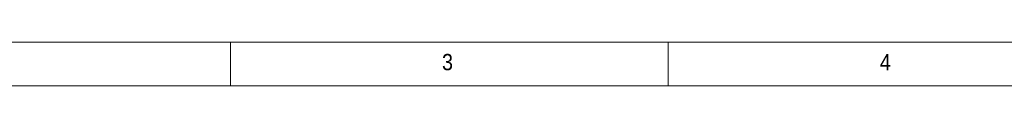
# Model space of a CAD drawing. Header units: millimetres. Extents: x 5 to 597, y 5 to 415.
# Tile 18 of 132: x 73 to 185, y 410 to 415. Entities that reach past the tile are written whole.
import ezdxf

# ---------------------------------------------------------------- set-up
doc = ezdxf.new("R2010")
doc.units = ezdxf.units.MM
doc.styles.add('SLDTEXTSTYLE1', font='GOTHIC.TTF', dxfattribs={"width": 0.913})

msp = doc.modelspace()

# ---------------------------------------------------------------- linework, layer by layer
at = {"color": 7, "linetype": 'Continuous', "lineweight": 18}
for p, q in [((589, 415), (5, 415)), ((97, 415), (97, 410)), ((147, 410), (147, 415)), ((584.0035, 410), (10, 410))]:
    msp.add_line(p, q, dxfattribs=at)

# ---------------------------------------------------------------- texts
at = {"color": 7, "linetype": 'Continuous', "lineweight": 0, "char_height": 1.8521, "attachment_point": 1, "style": 'SLDTEXTSTYLE1'}
for s, insert in [('3', (121.1667, 413.6463)), ('4', (171.1667, 413.6463))]:
    msp.add_mtext(s, dxfattribs=dict(at, insert=insert))

doc.saveas('drawing.dxf')
